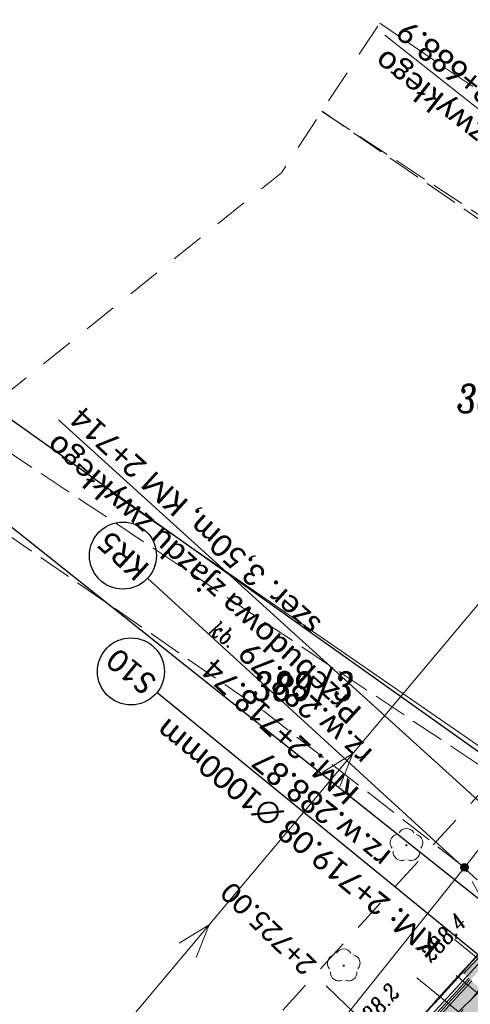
# Model space of a CAD drawing. Header units: metres. Extents: x -1 to 7476305, y 0 to 5497191.
# Tile 58 of 115: x 7475115 to 7475135, y 5496854 to 5496898. Entities that reach past the tile are written whole.
import ezdxf

# ---------------------------------------------------------------- set-up
doc = ezdxf.new("R2010")
doc.units = ezdxf.units.M
for name, pattern in [('420-500', [1.5, 1, -0.5]), ('EGBK02-500', [2, 1.5, -0.5]), ('EGBO02-500', [2.5, 1.5, -1]), ('Krawedz', [0.75, 0.5, -0.25]), ('KTJZ01-500', [2, 1.5, -0.5])]:
    doc.linetypes.add(name, pattern=pattern)
for name, color, linetype, lineweight, true_color in [('BUBZ01_1', 7, 'Continuous', 5, 0x0a0909), ('EGBD03', 7, 'Continuous', 5, 0x0a0909), ('EGBK02', 7, 'Continuous', 5, 0x0a0909), ('EGBO02', 7, 'Continuous', 5, 0x0a0909), ('KTJZ01', 7, 'Continuous', 5, 0x0a0909), ('KTOK05_01', 7, 'Continuous', 5, 0x0a0909), ('OBOP02_01', 7, 'Continuous', 5, 0x0a0909), ('RTPW01', 7, 'Continuous', 5, 0x0a0909), ('suepnn', 7, 'Continuous', 5, 0x0a0909)]:
    doc.layers.add(name, color=color, linetype=linetype, lineweight=lineweight, true_color=true_color)
for name, color, linetype in [('C-DROGI-KORYTARZE', 7, 'Continuous'), ('C-DROGI-PRZEKROJE', 7, 'Continuous'), ('C-DROGI-SYTUACJA', 7, 'Continuous'), ('C-SIECI-RURY', 150, 'Continuous'), ('C-SIECI-STRUKTURY-ETYKIETY', 154, 'Continuous'), ('D_ naprawakonstrukcji', 7, 'Continuous'), ('D_Granice pasa drogowego', 30, '420-500'), ('D_Linia charakterystyczna', 10, 'Continuous')]:
    doc.layers.add(name, color=color, linetype=linetype)
doc.layers.add('S-1_proj_obnizenia', color=7, linetype='Krawedz', lineweight=30)
doc.layers.add('S-5_opis_poprzeczka', color=7, linetype='Continuous', lineweight=25)
doc.styles.add('KAMIL', font='calibri.ttf', dxfattribs={"height": 0.75})
doc.styles.add('romans_pochyl', font='calibri.ttf', dxfattribs={"height": 0.75})
doc.styles.add('Style-ITALIC_1250', font='ITALIC_1250.shx')
doc.linetypes.add('KTOK05_01-500', pattern='A,3.75,[13,dgnlstyle-rozp_2015.shx,S=0.002778,R=0,X=0,Y=0],3.75', length=7.5)
doc.linetypes.add('OGRODZENIE1', pattern='A,6.35,-2.54,[133,ltypeshp.shx,S=2.54,R=0,X=-2.54,Y=0],-2.54,25.4', length=36.83)

# ---------------------------------------------------------------- blocks, each defined once
blk = doc.blocks.new('RTPW01')
at = {"layer": 'RTPW01', "linetype": 'Continuous', "lineweight": 13, "true_color": 0x0a0909}
h = blk.add_hatch(color=18, dxfattribs=at)
edge = h.paths.add_edge_path()
edge.add_arc((0, 0), 0.045, 0, 360)
blk = doc.blocks.new('MDCP_klauzula')
at = {"layer": 'KTOK05_01', "linetype": 'Continuous', "lineweight": 18}
h = blk.add_hatch(color=252, dxfattribs=at)
edge = h.paths.add_edge_path()
edge.add_arc((7475135.208, 5496859.808), 0.175, 0, 360)
at = {"layer": 'OBOP02_01', "linetype": 'Continuous', "lineweight": 13}
h = blk.add_hatch(color=252, dxfattribs=at)
edge = h.paths.add_edge_path()
edge.add_arc((7475132.613, 5496860.796), 0.05, 0, 360)
h = blk.add_hatch(color=252, dxfattribs=at)
edge = h.paths.add_edge_path()
edge.add_arc((7475129.803, 5496855.405), 0.05, 0, 360)
at = {"layer": 'BUBZ01_1', "color": 252, "linetype": 'Continuous', "lineweight": 18}
for p, q in [((7475134.77, 5496856.578), (7475136.526, 5496855.143)), ((7475134.845, 5496854.97), (7475135.768, 5496854.215)), ((7475133.074, 5496854.87), (7475135.01, 5496853.288))]:
    blk.add_line(p, q, dxfattribs=at)
at = {"layer": 'EGBD03', "color": 96, "linetype": 'Continuous', "lineweight": 30, "flags": 128}
for points in [[(7475161.354, 5496887.311), (7475140.54, 5496861.631), (7475114.025, 5496880.463)], [(7475140.54, 5496861.631), (7475137.148, 5496857.357), (7475111.072, 5496878.095)], [(7475137.148, 5496857.357), (7475126.377, 5496845.473), (7475108.201, 5496829.327), (7475077.978, 5496850.544)]]:
    blk.add_lwpolyline(points, dxfattribs=at)
at = {"layer": 'EGBK02', "color": 252, "linetype": 'EGBK02-500', "lineweight": 18}
blk.add_line((7475152.897, 5496877.099), (7475128.832, 5496893.651), dxfattribs=at)
at = {"layer": 'EGBO02', "color": 252, "linetype": 'EGBO02-500', "lineweight": 18, "flags": 128}
blk.add_lwpolyline([(7474841.222, 5496643.003), (7474887.135, 5496580.225), (7474952.717, 5496636.531), (7475011.487, 5496696.697), (7475042.452, 5496728.267), (7475075.818, 5496754.639), (7475151.981, 5496814.306), (7475207.79, 5496879.799), (7475244.471, 5496937.344), (7475261.934, 5496992.564), (7475290.267, 5497036.604), (7475361.871, 5497109.05), (7475312.93, 5497156.379), (7475281.54, 5497123.712), (7475238.605, 5497076.129), (7475203.102, 5497029.307), (7475176.13, 5496968.87), (7475152.282, 5496929.365), (7475127.016, 5496890.885), (7475061.018, 5496837.939), (7474956.291, 5496739.91), (7474841.222, 5496643.003)], close=True, dxfattribs=at)
blk.add_lwpolyline([(7474912.596, 5496658.952), (7474940.276, 5496686.459), (7474968.571, 5496715.765), (7474999.422, 5496746.255), (7475028.237, 5496772.674), (7475043.438, 5496787.327), (7475072.159, 5496810.289), (7475094.114, 5496826.623), (7475118.388, 5496845.324), (7475126.952, 5496853.278), (7475138.024, 5496865.445)], dxfattribs=at)
at = {"layer": 'KTJZ01', "color": 252, "linetype": 'KTJZ01-500', "lineweight": 18}
for p, q in [((7475153.754, 5496882.355), (7475131.415, 5496897.585)), ((7475128.821, 5496893.634), (7475150.707, 5496879.229))]:
    blk.add_line(p, q, dxfattribs=at)
at = {"layer": 'KTJZ01', "color": 252, "linetype": 'KTJZ01-500', "lineweight": 18, "flags": 128}
for points in [[(7475112.933, 5496879.64), (7475136.073, 5496864.258), (7475137.991, 5496863.323)], [(7475135.208, 5496859.808), (7475126.227, 5496866.79), (7475110.496, 5496877.632)], [(7475137.379, 5496856.186), (7475136.171, 5496858.072), (7475135.208, 5496859.808)], [(7475109.572, 5496828.894), (7475115.718, 5496834.272), (7475120.762, 5496838.653), (7475126.415, 5496844.26), (7475132.972, 5496850.795), (7475137.379, 5496856.186)]]:
    blk.add_lwpolyline(points, dxfattribs=at)
at = {"layer": 'KTOK05_01', "color": 252, "linetype": 'KTOK05_01-500', "lineweight": 18}
blk.add_line((7475138.195, 5496863.616), (7475119.345, 5496876.631), dxfattribs=at)
at = {"layer": 'KTOK05_01', "color": 252, "linetype": 'Continuous', "lineweight": 18}
blk.add_line((7475135.208, 5496859.808), (7475137.991, 5496863.323), dxfattribs=at)
at = {"layer": 'KTOK05_01', "color": 252, "linetype": 'KTOK05_01-500', "lineweight": 18, "flags": 128}
blk.add_lwpolyline([(7475135.208, 5496859.808), (7475125.551, 5496847.728), (7475119.469, 5496841.523), (7475113.741, 5496835.569), (7475107.922, 5496829.692), (7475092.78, 5496840.482)], dxfattribs=at)
at = {"layer": 'KTOK05_01', "color": 252, "linetype": 'Continuous', "lineweight": 18}
blk.add_circle((7475135.208, 5496859.808), 0.175, dxfattribs=at)
at = {"layer": 'OBOP02_01', "color": 252, "linetype": 'Continuous', "lineweight": 13}
for centre, start, end in [((7475132.613, 5496861.171), 30.1471, 149.8529), ((7475132.256, 5496860.912), 102.1471, 221.8529), ((7475132.97, 5496860.912), 318.1471, 77.8529), ((7475132.393, 5496860.492), 174.1472, 293.8529), ((7475132.833, 5496860.492), 246.1471, 5.8529), ((7475129.446, 5496855.52), 102.1471, 221.8529), ((7475129.803, 5496855.78), 30.1471, 149.8529), ((7475130.16, 5496855.52), 318.1471, 77.8529), ((7475129.583, 5496855.101), 174.1472, 293.8529), ((7475130.023, 5496855.101), 246.1471, 5.8529)]:
    blk.add_arc(centre, 0.375, start, end, dxfattribs=at)
at = {"layer": 'suepnn', "color": 1, "linetype": 'Continuous', "lineweight": 13, "true_color": 0xfa0000, "flags": 128}
for points in [[(7475150.132, 5496888.614), (7475120.569, 5496853.412), (7475104.149, 5496834.137), (7475077.663, 5496851.293)], [(7475128.868, 5496864.072), (7475130.216, 5496864.899), (7475129.634, 5496863.429)], [(7475122.437, 5496856.414), (7475123.785, 5496857.241), (7475123.203, 5496855.771)]]:
    blk.add_lwpolyline(points, dxfattribs=at)
at = {"layer": 'RTPW01', "color": 252, "linetype": 'Continuous', "lineweight": 18}
blk.add_blockref('RTPW01', (7475134.828, 5496856.636), dxfattribs=at)
at = {"layer": 'EGBD03', "color": 96, "linetype": 'Continuous', "lineweight": 30, "style": 'Style-ITALIC_1250', "width": 0.8}
for s, p in [('388/2', (7475134.873, 5496880.169)), ('389/3', (7475125.718, 5496867.29))]:
    blk.add_text(s, height=1.25, dxfattribs=at).set_placement(p)
at = {"layer": 'KTJZ01', "color": 252, "linetype": 'Continuous', "lineweight": 18, "style": 'Style-ITALIC_1250', "width": 0.8}
blk.add_text('kb.', height=0.75, rotation=324.0494, dxfattribs=at).set_placement((7475123.72, 5496870.297))
at = {"layer": 'RTPW01', "color": 252, "linetype": 'Continuous', "lineweight": 18, "style": 'Style-ITALIC_1250', "width": 0.8}
for s, p in [('288.4', (7475133.723, 5496855.513)), ('288.2', (7475130.72, 5496852.381))]:
    blk.add_text(s, height=0.75, rotation=47.5876, dxfattribs=at).set_placement(p)
blk = doc.blocks.new('AeccTickCircle')
at = {"color": 0, "linetype": 'ByBlock', "lineweight": -2}
blk.add_circle((0, 0), 0.5, dxfattribs=at)

msp = doc.modelspace()

# ---------------------------------------------------------------- linework, layer by layer
at = {"layer": 'D_ naprawakonstrukcji', "color": 18, "lineweight": 30, "true_color": 0x000000, "flags": 128}
msp.add_lwpolyline([(7475207.108, 5496966.534), (7475200.594, 5496952.761), (7475195.041, 5496942.357), (7475186.706, 5496926.741), (7475181.863, 5496917.665), (7475180.812, 5496915.697), (7475174.258, 5496906.159), (7475161.354, 5496887.311), (7475156.287, 5496881.059), (7475137.148, 5496857.357), (7475129.378, 5496848.794), (7475126.377, 5496845.473), (7475122.357, 5496841.906), (7475113.346, 5496833.897), (7475108.201, 5496829.327), (7475103.572, 5496825.562), (7475101.251, 5496823.675), (7475097.151, 5496820.343), (7475092.412, 5496817.061), (7475083.189, 5496810.712)], dxfattribs=at)
at = {"layer": 'D_Granice pasa drogowego', "lineweight": 50, "ltscale": 2, "flags": 128}
msp.add_lwpolyline([(7474871.194, 5496602.021), (7474875.844, 5496605.985), (7474886.51, 5496614.328), (7474893.187, 5496619.551), (7474906.364, 5496629.859), (7474908.002, 5496630.38), (7474914.804, 5496638.74), (7474928.905, 5496651.777), (7474946.406, 5496669.552), (7474957.321, 5496680.639), (7474994.148, 5496718.045), (7475014.642, 5496738.841), (7475028.014, 5496750.844), (7475033.755, 5496755.998), (7475037.841, 5496759.479), (7475046.672, 5496767.002), (7475050.423, 5496770.198), (7475056.626, 5496775.2), (7475065.197, 5496781.478), (7475069.506, 5496784.668), (7475083.953, 5496795.64), (7475091.313, 5496801.229), (7475097.69, 5496806.073), (7475103.398, 5496810.407), (7475110.576, 5496816.081), (7475114.68, 5496819.326), (7475120.064, 5496824.042), (7475130.991, 5496833.37), (7475144.36, 5496846.35), (7475159.914, 5496864.742), (7475165.321, 5496871.433), (7475168.549, 5496875.377), (7475175.09, 5496884.328), (7475189.457, 5496903.989), (7475193.179, 5496911.075), (7475198.108, 5496920.456), (7475202.904, 5496929.586), (7475209.984, 5496944.676), (7475224.229, 5496974.661), (7475228.871, 5496985.456), (7475234.774, 5496999.181), (7475235.211, 5497000), (7475244.883, 5497018.143), (7475247.158, 5497021.622), (7475253.509, 5497032.362), (7475263.655, 5497046.357), (7475275.03, 5497059.7), (7475278.404, 5497063.267), (7475280.249, 5497065.127), (7475283.737, 5497068.192), (7475289.77, 5497074.68), (7475292.049, 5497076.649), (7475298.288, 5497082.039), (7475318.081, 5497097.784), (7475318.6, 5497101.12), (7475308.342, 5497109.277), (7475299.764, 5497105.915), (7475300.031, 5497102.685), (7475290.434, 5497094.878), (7475285.765, 5497091.08), (7475277.631, 5497083.259), (7475263.588, 5497069.572), (7475259.571, 5497065.54), (7475255.16, 5497060.7), (7475248.447, 5497051.193), (7475241.071, 5497040.575), (7475236.851, 5497034.5), (7475232.87, 5497026.192), (7475228.603, 5497017.286), (7475222.129, 5497003.773), (7475221.6, 5497002.67), (7475223.058, 5497002.07), (7475222.491, 5496999.056), (7475222.104, 5496998.239), (7475217.488, 5496988.479), (7475214.662, 5496982.503), (7475211.997, 5496976.871), (7475210.402, 5496973.497), (7475207.108, 5496966.534), (7475200.594, 5496952.761), (7475195.041, 5496942.357), (7475186.706, 5496926.741), (7475181.863, 5496917.665), (7475180.812, 5496915.697), (7475174.258, 5496906.159), (7475161.354, 5496887.311), (7475156.287, 5496881.059), (7475137.148, 5496857.357), (7475129.378, 5496848.794), (7475126.377, 5496845.473), (7475122.357, 5496841.906), (7475113.346, 5496833.897), (7475108.201, 5496829.327), (7475103.572, 5496825.562), (7475101.251, 5496823.675), (7475097.151, 5496820.343), (7475092.412, 5496817.061), (7475083.189, 5496810.712), (7475063.35, 5496796.429), (7475055.25, 5496790.597), (7475035.25, 5496773.04), (7475032.26, 5496770.67), (7475010.572, 5496750.962), (7475002.025, 5496743.149), (7474993.311, 5496735.182), (7474991.33, 5496733.29), (7474987.11, 5496729.262), (7474981.728, 5496724.125), (7474978.688, 5496721.224), (7474975.041, 5496717.744), (7474967.615, 5496710.352), (7474955.357, 5496698.026), (7474948.808, 5496691.442), (7474943.173, 5496685.776), (7474941.426, 5496684.019), (7474940.056, 5496682.642), (7474939.655, 5496682.287), (7474931.483, 5496675.053), (7474923.147, 5496667.674), (7474919.881, 5496664.783), (7474908.976, 5496655.13), (7474905.9, 5496652.407), (7474901.86, 5496653.48)], dxfattribs=at)

# ---------------------------------------------------------------- next in the draw order: block references
at = {"layer": 'RTPW01', "color": 18, "lineweight": 30, "true_color": 0x000000}
msp.add_blockref('MDCP_klauzula', (0, 0), dxfattribs=at)

# ---------------------------------------------------------------- next in the draw order: hatches: boundary and pattern name
at = {"layer": 'C-DROGI-KORYTARZE', "linetype": 'Continuous', "lineweight": -3, "true_color": 0xfeeab9}
msp.add_hatch(color=254, dxfattribs=at).paths.add_polyline_path([(7475136.627, 5496853.696), (7475133.442, 5496850.232), (7475133.338, 5496850.128), (7475129.956, 5496846.723), (7475127.107, 5496843.855), (7475126.453, 5496843.231), (7475122.876, 5496839.816), (7475121.025, 5496838.049), (7475120.609, 5496837.666), (7475116.397, 5496833.779), (7475116.03, 5496833.47), (7475115.715, 5496833.206), (7475114.751, 5496834.356), (7475115.004, 5496834.565), (7475115.371, 5496834.873), (7475119.583, 5496838.76), (7475119.997, 5496839.142), (7475121.84, 5496840.901), (7475125.403, 5496844.302), (7475126.054, 5496844.923), (7475128.891, 5496847.779), (7475132.259, 5496851.169), (7475132.362, 5496851.273), (7475135.534, 5496854.723), (7475136.627, 5496853.696)], flags=0)
at = {"layer": 'C-DROGI-PRZEKROJE', "linetype": 'Continuous', "lineweight": 15}
h = msp.add_hatch(dxfattribs=at)
h.set_pattern_fill('AR-HBONE', color=12, scale=0.002, style=0)
h.set_pattern_definition([(45, (7475194.313, 5496939.6384), (0, 0.2873682), [0.6096, -0.2032]), (135, (7475194.45667, 5496939.7821), (3e-17, 0.2873682), [0.6096, -0.2032])])
h.paths.add_polyline_path([(7475194.313, 5496939.638), (7475192.745, 5496936.568), (7475189.765, 5496930.732), (7475189.552, 5496930.315), (7475189.15, 5496929.598), (7475187.593, 5496926.823), (7475187.349, 5496926.387), (7475185.64, 5496923.338), (7475185.04, 5496922.252), (7475182.657, 5496917.945), (7475182.021, 5496916.794), (7475180.15, 5496913.709), (7475177.597, 5496909.5), (7475175.984, 5496906.84), (7475174.969, 5496905.336), (7475172.215, 5496901.256), (7475169.461, 5496897.176), (7475167.779, 5496894.683), (7475166.687, 5496893.109), (7475165.86, 5496891.916), (7475163.857, 5496889.08), (7475162.434, 5496887.066), (7475160.977, 5496885.086), (7475158.803, 5496882.131), (7475158.021, 5496881.148), (7475156.995, 5496879.857), (7475154.957, 5496877.293), (7475153.213, 5496875.098), (7475151.853, 5496873.47), (7475148.698, 5496869.691), (7475146.707, 5496867.305), (7475145.508, 5496865.941), (7475142.38, 5496862.38), (7475142.259, 5496862.242), (7475138.957, 5496858.59), (7475136.787, 5496856.186), (7475135.645, 5496854.947), (7475135.483, 5496854.771), (7475135.177, 5496855.057), (7475135.34, 5496855.233), (7475136.489, 5496856.462), (7475138.748, 5496858.78), (7475141.995, 5496862.475), (7475142.11, 5496862.62), (7475145.166, 5496866.235), (7475146.265, 5496867.682), (7475148.344, 5496869.987), (7475151.526, 5496873.737), (7475152.936, 5496875.321), (7475154.728, 5496877.474), (7475156.764, 5496880.037), (7475157.804, 5496881.315), (7475158.575, 5496882.305), (7475160.788, 5496885.227), (7475162.034, 5496887.361), (7475163.525, 5496889.321), (7475165.602, 5496892.099), (7475166.377, 5496893.327), (7475167.543, 5496894.847), (7475169.196, 5496897.357), (7475171.96, 5496901.425), (7475174.71, 5496905.503), (7475175.737, 5496906.997), (7475177.265, 5496909.707), (7475179.731, 5496913.963), (7475181.956, 5496916.833), (7475182.491, 5496918.042), (7475184.705, 5496922.443), (7475185.266, 5496923.549), (7475187.012, 5496926.572), (7475187.246, 5496927.014), (7475188.704, 5496929.821), (7475189.053, 5496930.566), (7475189.227, 5496931.003), (7475192.405, 5496936.739), (7475193.964, 5496939.814), (7475194.313, 5496939.638)], flags=0)

# ---------------------------------------------------------------- next in the draw order: linework, layer by layer
at = {"layer": 'C-DROGI-KORYTARZE', "color": 202, "linetype": 'OGRODZENIE1', "lineweight": 15, "ltscale": 0.1}
msp.add_polyline3d([(7475135.466, 5496854.786, 290.151), (7475132.296, 5496851.337, 290.196), (7475132.193, 5496851.233, 290.205), (7475128.825, 5496847.844, 290.183), (7475125.989, 5496844.988, 290.22), (7475125.338, 5496844.367, 290.223), (7475121.777, 5496840.968, 290.24), (7475119.934, 5496839.209, 290.28), (7475119.52, 5496838.827, 290.97), (7475115.309, 5496834.94, 290.269), (7475114.941, 5496834.632, 290.267), (7475114.691, 5496834.426, 290.265)], dxfattribs=at)
at = {"layer": 'C-DROGI-PRZEKROJE', "color": 10, "linetype": 'Continuous', "lineweight": 15, "ltscale": 0.3}
for points in [[(7475171.96, 5496901.425, 288.575), (7475169.196, 5496897.357, 288.581), (7475167.543, 5496894.847, 288.679), (7475166.377, 5496893.327, 288.596), (7475165.602, 5496892.099, 288.667), (7475163.525, 5496889.321, 288.568), (7475162.034, 5496887.361, 288.501), (7475160.788, 5496885.227, 288.726), (7475158.575, 5496882.305, 288.722), (7475157.804, 5496881.315, 288.681), (7475156.764, 5496880.037, 288.676), (7475154.728, 5496877.474, 288.704), (7475152.936, 5496875.321, 288.663), (7475151.526, 5496873.737, 288.526), (7475148.344, 5496869.987, 288.56), (7475146.265, 5496867.682, 288.473), (7475145.166, 5496866.235, 288.483), (7475142.11, 5496862.62, 288.654), (7475141.995, 5496862.475, 288.662), (7475138.748, 5496858.78, 288.708), (7475136.489, 5496856.462, 288.633), (7475135.34, 5496855.233, 288.631), (7475135.177, 5496855.057, 288.632)], [(7475169.294, 5496897.33, 288.863), (7475167.61, 5496894.834, 288.926), (7475166.519, 5496893.262, 288.936), (7475165.692, 5496892.07, 288.943), (7475163.683, 5496889.226, 288.938), (7475162.264, 5496887.216, 288.958), (7475160.81, 5496885.24, 288.922), (7475158.644, 5496882.298, 288.968), (7475157.879, 5496881.335, 288.915), (7475156.848, 5496880.039, 288.929), (7475154.8, 5496877.461, 288.956), (7475153.06, 5496875.273, 288.978), (7475151.708, 5496873.653, 288.908), (7475148.537, 5496869.854, 288.981), (7475146.55, 5496867.474, 289.013), (7475145.361, 5496866.12, 288.894), (7475142.226, 5496862.551, 288.975), (7475142.11, 5496862.423, 288.974), (7475138.794, 5496858.751, 288.951), (7475136.618, 5496856.342, 288.999), (7475135.477, 5496855.104, 289.009), (7475134.807, 5496854.376, 289.015), (7475132.123, 5496851.464, 289.056)], [(7475135.534, 5496854.723, 289.041), (7475132.362, 5496851.273, 289.086), (7475132.259, 5496851.169, 289.095), (7475128.891, 5496847.779, 289.073), (7475126.054, 5496844.923, 289.11), (7475125.403, 5496844.302, 289.113), (7475121.84, 5496840.901, 289.13), (7475119.997, 5496839.142, 289.17), (7475119.583, 5496838.76, 289.86), (7475115.371, 5496834.873, 289.159), (7475115.004, 5496834.565, 289.157), (7475114.751, 5496834.356, 289.155)]]:
    msp.add_polyline3d(points, dxfattribs=at)
at = {"layer": 'C-DROGI-PRZEKROJE', "color": 30, "linetype": 'Continuous', "lineweight": 15}
for points in [[(7475135.402, 5496854.846, 289.041), (7475132.232, 5496851.398, 289.086), (7475132.129, 5496851.294, 289.095), (7475128.763, 5496847.906, 289.073), (7475125.928, 5496845.051, 289.11), (7475125.277, 5496844.43, 289.113), (7475121.716, 5496841.031, 289.13), (7475119.874, 5496839.273, 289.17), (7475119.46, 5496838.891, 289.86), (7475115.248, 5496835.004, 289.159), (7475114.881, 5496834.696, 289.157), (7475114.635, 5496834.494, 289.155)], [(7475135.534, 5496854.723, 289.041), (7475132.362, 5496851.273, 289.086), (7475132.259, 5496851.169, 289.095), (7475128.891, 5496847.779, 289.073), (7475126.054, 5496844.923, 289.11), (7475125.403, 5496844.302, 289.113), (7475121.84, 5496840.901, 289.13), (7475119.997, 5496839.142, 289.17), (7475119.583, 5496838.76, 289.86), (7475115.371, 5496834.873, 289.159), (7475115.004, 5496834.565, 289.157), (7475114.751, 5496834.356, 289.155)]]:
    msp.add_polyline3d(points, dxfattribs=at)
at = {"layer": 'C-DROGI-SYTUACJA', "color": 1, "linetype": 'Continuous', "lineweight": 15, "ltscale": 0.5, "flags": 128}
msp.add_lwpolyline([(7475192.33, 5496923.641, -0.078613), (7475123.285, 5496834.811)], format="xyb", dxfattribs=at)
at = {"layer": 'C-SIECI-RURY', "color": 150, "linetype": 'Continuous', "lineweight": 30}
msp.add_line((7475111.892, 5496831.169), (7475136.411, 5496854.764), dxfattribs=at)
at = {"layer": 'C-SIECI-STRUKTURY-ETYKIETY', "color": 154, "linetype": 'Continuous', "lineweight": -3}
for p, q in [((7475135.779, 5496859.243, 288.789), (7475121.026, 5496872.747, 288.789)), ((7475136.934, 5496854.977, 288.871), (7475121.442, 5496867.626, 288.871))]:
    msp.add_line(p, q, dxfattribs=at)
at = {"layer": 'D_Linia charakterystyczna', "color": 10, "linetype": 'Continuous', "lineweight": 30, "ltscale": 0.1}
msp.add_polyline3d([(7475205.074, 5496962.233, 0), (7475200.594, 5496952.761, -0.223), (7475195.041, 5496942.357, 0.028), (7475186.706, 5496926.741, 0.079), (7475181.863, 5496917.665, -288.346), (7475180.812, 5496915.697, 0.421), (7475174.258, 5496906.159, 0.226), (7475161.354, 5496887.311, -288.346), (7475156.287, 5496881.059, 0.266), (7475140.822, 5496861.979, 0.309), (7475137.148, 5496857.357, -288.346), (7475126.377, 5496845.473, -288.346), (7475122.357, 5496841.906, 0.363), (7475113.346, 5496833.897, 0.549), (7475108.201, 5496829.327, 0.697), (7475103.572, 5496825.562, 0), (7475100.138, 5496822.77, 0), (7475097.152, 5496820.343, 0), (7475092.412, 5496817.061, 0.504), (7475083.189, 5496810.712, 0.69)], dxfattribs=at)
at = {"layer": 'D_Linia charakterystyczna', "color": 10, "linetype": 'Continuous', "lineweight": -3, "ltscale": 0.1}
msp.add_polyline3d([(7475169.134, 5496898.675, 288.539), (7475161.354, 5496887.311, 288.395), (7475157.484, 5496882.536, 288.561), (7475157.167, 5496882.145, 288.574), (7475156.287, 5496881.059, 288.612), (7475141.031, 5496862.237, 288.654), (7475140.822, 5496861.979, 288.655), (7475137.148, 5496857.357, 288.694), (7475136.844, 5496857.021, 288.693), (7475126.377, 5496845.473, 288.645), (7475122.357, 5496841.906, 288.709), (7475121.098, 5496840.787, 288.806), (7475113.346, 5496833.897, 289.403), (7475108.445, 5496829.544, 289.061), (7475108.201, 5496829.327, 289.044), (7475103.572, 5496825.562, 288.883), (7475100.138, 5496822.77, 288.806), (7475097.151, 5496820.343, 0), (7475092.928, 5496817.418, 288.854), (7475092.412, 5496817.061, 288.851), (7475083.189, 5496810.712, 289.036)], dxfattribs=at)
at = {"layer": 'D_Linia charakterystyczna', "color": 212, "linetype": 'Continuous', "lineweight": 40, "true_color": 0xd200d2}
msp.add_polyline3d([(7475083.189, 5496810.712, 289.036), (7475092.412, 5496817.061, 288.851), (7475092.929, 5496817.417, 288.854), (7475097.01, 5496820.226, 288.76), (7475100.138, 5496822.77, 288.806), (7475103.572, 5496825.562, 288.883), (7475108.201, 5496829.327, 289.044), (7475108.445, 5496829.544, 289.061), (7475113.346, 5496833.897, 289.403), (7475121.092, 5496840.778, 288.753), (7475126.377, 5496845.473, 288.645), (7475136.844, 5496857.021, 288.693), (7475137.148, 5496857.357, 288.694), (7475141.077, 5496862.219, 288.655), (7475157.177, 5496882.142, 288.636), (7475157.493, 5496882.534, 288.631), (7475161.354, 5496887.311, 288.395), (7475169.13, 5496898.655, 288.54)], dxfattribs=at)
at = {"layer": 'S-1_proj_obnizenia', "color": 7, "linetype": 'Continuous', "lineweight": 18}
for p, q in [((7475157.178, 5496876.938), (7475131.641, 5496897.041)), ((7475141.107, 5496858.004), (7475117.032, 5496879.836))]:
    msp.add_line(p, q, dxfattribs=at)
at = {"layer": 'S-5_opis_poprzeczka', "color": 7, "linetype": 'Continuous', "lineweight": 25}
msp.add_lwpolyline([(7475136.934, 5496846.865), (7475136.214, 5496847.559), (7475129.015, 5496854.5)], dxfattribs=at)

# ---------------------------------------------------------------- next in the draw order: block references
at = {"layer": 'C-SIECI-STRUKTURY-ETYKIETY', "color": 154, "linetype": 'Continuous', "lineweight": -3, "xscale": 3, "yscale": 3, "zscale": 3}
for p, rotation in [((7475119.92, 5496873.76, 288.789), 137.5304382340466), ((7475120.28, 5496868.575, 288.871), 140.7695171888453)]:
    msp.add_blockref('AeccTickCircle', p, dxfattribs=dict(at, rotation=rotation))

# ---------------------------------------------------------------- next in the draw order: texts
at = {"layer": 'C-SIECI-STRUKTURY-ETYKIETY', "color": 154, "linetype": 'Continuous', "lineweight": -3, "char_height": 1, "style": 'KAMIL'}
for s, insert, attachment_point, rotation in [('KR5', (7475119.92, 5496873.76, 288.789), 5, 137.5304), ('S10', (7475120.28, 5496868.575, 288.871), 5, 140.7695), ('KM: 2+718.74\\Prz.w.288.79', (7475128.425, 5496867.5, 288.789), 8, 137.5304), ('KM: 2+719.08{\\fCalibri|b0|i0|c238|p34; }∅{\\fCalibri|b0|i0|c238|p34;1000mm}\\Prz.{\\fCalibri|b0|i0|c238|p34;w}.288.87', (7475129.125, 5496862.805, 288.871), 8, 140.7695)]:
    msp.add_mtext(s, dxfattribs=dict(at, insert=insert, attachment_point=attachment_point, rotation=rotation))
at = {"layer": 'S-1_proj_obnizenia', "color": 7, "linetype": 'Continuous', "lineweight": 30, "char_height": 1, "attachment_point": 6, "style": 'KAMIL'}
for s, insert, rotation in [('{\\C256;Przebudowa \\fCalibri|b0|i0|c238|p34;zjazdu zwykłego\\P\\fCalibri|b0|i0|c0|p34; szer. 3,50m, KM 2+688.9}', (7475131.935, 5496896.809), 141.7905), ('{\\C256;Przebudowa \\fCalibri|b0|i0|c238|p34;zjazdu zwykłego\\P\\fCalibri|b0|i0|c0|p34; szer. 3,50m, KM 2+714}', (7475117.309, 5496879.584), 137.7979)]:
    msp.add_mtext(s, dxfattribs=dict(at, insert=insert, rotation=rotation))
at = {"layer": 'S-5_opis_poprzeczka', "color": 7, "linetype": 'Continuous', "lineweight": 25, "insert": (7475124.833, 5496859.228), "char_height": 0.9, "attachment_point": 9, "rotation": 136.0431, "style": 'romans_pochyl'}
msp.add_mtext('{\\fCalibri|b0|i0|c238|p34;\\C256;2+725.00}', dxfattribs=at)

doc.saveas('drawing.dxf')
